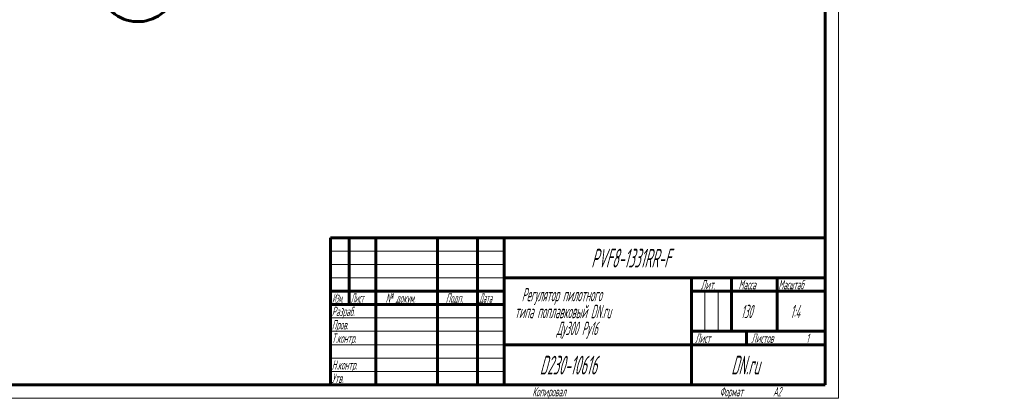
# Model space of a CAD drawing. Header units: millimetres. Extents: x 0 to 656, y 0 to 420.
# Tile 2 of 9: x 288 to 656, y 0 to 141. Entities that reach past the tile are written whole.
import ezdxf

# ---------------------------------------------------------------- set-up
doc = ezdxf.new("R2010")
doc.units = ezdxf.units.MM
doc.linetypes.add('K5LT_BASIC', pattern=[0])
doc.linetypes.add('K5LT_THIN', pattern=[0])
doc.layers.add('Системный слой', color=7, linetype='Continuous')
doc.layers.add('Системный слой (1)', color=7, linetype='Continuous', true_color=0x6c6c6c)
doc.styles.add('KDIMTEXTSTYLE', font='GOST_AU.SHX', dxfattribs={"width": 0.96, "oblique": 15, "height": 5})
doc.styles.add('KTEXTSTYLE', font='GOST_AU.SHX', dxfattribs={"width": 0.56, "height": 5})
doc.dimstyles.new('KDIMSTYLE (0.25)', dxfattribs={"dimtxt": 5, "dimasz": 1, "dimexe": 2, "dimexo": 0, "dimgap": 1, "dimtad": 1, "dimlfac": 4, "dimtxsty": 'KDIMTEXTSTYLE', "dimsah": 1, "dimcen": 0, "dimdle": 1, "dimadec": 0, "dimazin": 0, "dimtfac": 0.667, "dimtmove": 0, "dimatfit": 3, "dimfxl": 1, "dimtvp": 1, "dimtolj": 1, "dimtzin": 0, "dimarcsym": 0})

# ---------------------------------------------------------------- blocks, each defined once
blk = doc.blocks.new('U45')
at = {"layer": 'Системный слой (1)', "color": 143, "linetype": 'K5LT_BASIC', "lineweight": 60, "true_color": 0x33acca}
for start, end in [(90, 37.5824), (56.5093, 90)]:
    blk.add_arc((332.01, 155.35), 14.6, start, end, dxfattribs=at)
blk = doc.blocks.new('D1')
at = {"layer": 'Системный слой (1)'}
for points in [[(516.53, 244.94), (520.02, 248.59), (515.71, 245.97), (516.51, 245.77)], [(430.31, 176.63), (434.62, 179.25), (433.82, 179.45), (433.8, 180.28)]]:
    blk.add_hatch(color=7, dxfattribs=at).paths.add_polyline_path(points)
at = {"layer": 'Системный слой (1)', "color": 7, "linetype": 'K5LT_THIN', "lineweight": 18, "true_color": 0xffffff}
for p, q in [((520.02, 248.59), (536.89, 262.11)), ((430.31, 176.63), (520.02, 248.59)), ((515.71, 245.97), (520.02, 248.59)), ((520.02, 248.59), (516.53, 244.94)), ((516.51, 245.77), (515.71, 245.97)), ((516.53, 244.94), (516.51, 245.77)), ((430.31, 176.63), (433.8, 180.28)), ((434.62, 179.25), (430.31, 176.63)), ((433.8, 180.28), (433.82, 179.45)), ((433.82, 179.45), (434.62, 179.25))]:
    blk.add_line(p, q, dxfattribs=at)
blk.add_wipeout([(538.89, 263.11), (538.89, 270.5), (552.96, 270.5), (552.96, 263.11)]).dxf.layer = 'Системный слой (1)'
blk.add_line((536.89, 262.11), (555.54, 262.11), dxfattribs=at)
at = {"layer": 'Системный слой (1)', "color": 7, "char_height": 5, "attachment_point": 1, "style": 'KTEXTSTYLE'}
for s, insert in [('\\H5.0;\\W1.000;\\Q15;\\Q15;\\W0.960;∅', (538.89, 269.7)), ('\\H5.0;\\W1.000;\\Q15;\\Q15;\\W0.960;460', (542.2, 269.7))]:
    blk.add_mtext(s, dxfattribs=dict(at, insert=insert))
blk = doc.blocks.new('KDIMARROW_01')
at = {"layer": 'Системный слой'}
blk.add_hatch(color=0, dxfattribs=at).paths.add_polyline_path([(-5, -0.66), (0, 0), (-5, 0.66), (-4.5, 0)])
at = {"layer": 'Системный слой', "color": 0, "linetype": 'K5LT_THIN', "lineweight": 18}
for p, q in [((-4.5, 0), (-5, 0.66)), ((-5, 0.66), (0, 0)), ((0, 0), (-5, -0.66)), ((-5, -0.66), (-4.5, 0))]:
    blk.add_line(p, q, dxfattribs=at)
at = {"layer": 'Системный слой (1)', "color": 0, "linetype": 'K5LT_THIN', "lineweight": 18}
blk.add_line((163.73, 212.61), (163.48, 212.61), dxfattribs=at)
blk = doc.blocks.new('D2')
at = {"layer": 'Системный слой (1)'}
for points in [[(516.27, 233.83), (520.37, 236.77), (515.65, 234.99), (516.4, 234.65)], [(429.97, 188.45), (434.69, 190.23), (433.94, 190.57), (434.07, 191.39)]]:
    blk.add_hatch(color=7, dxfattribs=at).paths.add_polyline_path(points)
at = {"layer": 'Системный слой (1)', "color": 7, "linetype": 'K5LT_THIN', "lineweight": 18, "true_color": 0xffffff}
for p, q in [((520.37, 236.77), (536.89, 245.6)), ((429.97, 188.45), (520.37, 236.77)), ((515.65, 234.99), (520.37, 236.77)), ((520.37, 236.77), (516.27, 233.83)), ((516.4, 234.65), (515.65, 234.99)), ((516.27, 233.83), (516.4, 234.65)), ((429.97, 188.45), (434.07, 191.39)), ((434.69, 190.23), (429.97, 188.45)), ((434.07, 191.39), (433.94, 190.57)), ((433.94, 190.57), (434.69, 190.23))]:
    blk.add_line(p, q, dxfattribs=at)
blk.add_wipeout([(538.89, 246.6), (538.89, 253.98), (551.81, 253.98), (551.81, 246.6)]).dxf.layer = 'Системный слой (1)'
blk.add_line((536.89, 245.6), (554.35, 245.6), dxfattribs=at)
at = {"layer": 'Системный слой (1)', "color": 7, "char_height": 5, "attachment_point": 1, "style": 'KTEXTSTYLE'}
for s, insert in [('\\H5.0;\\W1.000;\\Q15;\\Q15;\\W0.960;∅', (538.89, 253.19)), ('\\H5.0;\\W1.000;\\Q15;\\Q15;\\W0.960;410', (542.2, 253.19))]:
    blk.add_mtext(s, dxfattribs=dict(at, insert=insert))
blk = doc.blocks.new('U54')
at = {"color": 7, "linetype": 'K5LT_THIN', "lineweight": 18, "true_color": 0xffffff}
for p, q in [((594, 420), (594, 0)), ((404, 55), (469, 55)), ((404, 50), (469, 50)), ((404, 45), (469, 45)), ((543.96, 25), (543.96, 40)), ((548.98, 25), (548.98, 40)), ((404, 30), (469, 30)), ((404, 25), (469, 25)), ((404, 20), (469, 20)), ((404, 15), (469, 15)), ((404, 10), (469, 10)), ((594, 0), (0, 0))]:
    blk.add_line(p, q, dxfattribs=at)
at = {"color": 143, "linetype": 'K5LT_BASIC', "lineweight": 60, "true_color": 0x33acca}
for p, q in [((589, 415), (589, 5)), ((404, 60), (589, 60)), ((404, 5), (404, 60)), ((411, 35), (411, 60)), ((421, 5), (421, 60)), ((444, 5), (444, 60)), ((459, 5), (459, 60)), ((469, 5), (469, 60)), ((469, 45), (589, 45)), ((539, 5), (539, 45)), ((554, 25), (554, 45)), ((571, 25), (571, 45)), ((404, 40), (469, 40)), ((539, 40), (554, 40)), ((554, 40), (589, 40)), ((404, 35), (469, 35)), ((539, 25), (589, 25)), ((559.57, 20), (559.57, 25)), ((469, 20), (539, 20)), ((539, 20), (589, 20)), ((589, 5), (20, 5))]:
    blk.add_line(p, q, dxfattribs=at)
at = {"color": 7, "attachment_point": 1, "style": 'KTEXTSTYLE'}
for s, insert, char_height in [('\\H5.0;\\W1.000;\\Q15;\\Q15;\\W0.560;\\H7.00;PVF8-1331RR-F', (501.52, 55.86), 7), ('\\H5.0;\\W1.000;\\Q15;\\Q15;\\W0.540;\\H3.50;Масштаб', (571.52, 44.18), 3.5), ('\\H5.0;\\W1.000;\\Q15;\\Q15;\\W0.560;Регулятор пилотного', (475.51, 41.21), 5), ('\\H5.0;\\W1.000;\\Q15;\\Q15;\\W0.560;\\H3.50;Лит.', (542.47, 44.18), 3.5), ('\\H5.0;\\W1.000;\\Q15;\\Q15;\\W0.560;\\H3.50;Масса', (556.58, 44.18), 3.5), ('\\H5.0;\\W1.000;\\Q15;\\Q15;\\W0.458;\\H3.50;Изм.', (404.62, 39.18), 3.5), ('\\H5.0;\\W1.000;\\Q15;\\Q15;\\W0.467;\\H3.50;Лист', (411.61, 39.18), 3.5), ('\\H5.0;\\W1.000;\\Q15;\\Q15;\\W0.560;\\H3.50;№ докум.', (424.63, 39.18), 3.5), ('\\H5.0;\\W1.000;\\Q15;\\Q15;\\W0.560;\\H3.50;Подп.', (447.1, 39.18), 3.5), ('\\H5.0;\\W1.000;\\Q15;\\Q15;\\W0.467;\\H3.50;Дата', (459.61, 39.18), 3.5), ('\\H5.0;\\W1.000;\\Q15;\\Q15;\\W0.560;\\H3.50;Разраб.', (404.5, 34.18), 3.5), ('\\H5.0;\\W1.000;\\Q15;\\Q15;\\W0.560;типа поплавковый DN.ru', (472.93, 34.9), 5), ('\\H5.0;\\W1.000;\\Q15;\\Q15;\\W0.560;130', (557.49, 34.9), 5), ('\\H5.0;\\W1.000;\\Q15;\\Q15;\\W0.560;{\\c16737820;1:4}', (575.98, 34.9), 5), ('\\H5.0;\\W1.000;\\Q15;\\Q15;\\W0.560;\\H3.50;Пров.', (404.5, 29.18), 3.5), ('\\H5.0;\\W1.000;\\Q15;\\Q15;\\W0.560;Ду300 Ру16', (488.54, 28.59), 5), ('\\H5.0;\\W1.000;\\Q15;\\Q15;\\W0.560;\\H3.50;Т.контр.', (404.5, 24.18), 3.5), ('\\H5.0;\\W1.000;\\Q15;\\Q15;\\W0.560;\\H3.50;Лист', (540.32, 24.18), 3.5), ('\\H5.0;\\W1.000;\\Q15;\\Q15;\\W0.560;\\H3.50;Листов', (561.36, 24.18), 3.5), ('\\H5.0;\\W1.000;\\Q15;\\Q15;\\W0.560;\\H3.50;1', (581.91, 24.18), 3.5), ('\\H5.0;\\W1.000;\\Q15;\\Q15;\\W0.560;\\H7.00;{\\c16737820;D230-10616}', (482.26, 15.86), 7), ('\\H5.0;\\W1.000;\\Q15;\\Q15;\\W0.560;\\H7.00;DN.ru', (553.84, 15.86), 7), ('\\H5.0;\\W1.000;\\Q15;\\Q15;\\W0.560;\\H3.50;Н.контр.', (404.5, 14.18), 3.5), ('\\H5.0;\\W1.000;\\Q15;\\Q15;\\W0.560;\\H3.50;Утв.', (404.5, 9.18), 3.5), ('\\H5.0;\\W1.000;\\Q15;\\Q15;\\W0.560;\\H3.50;Копировал', (479.5, 4.18), 3.5), ('\\H5.0;\\W1.000;\\Q15;\\Q15;\\W0.560;\\H3.50;Формат', (549.5, 4.18), 3.5), ('\\H5.0;\\W1.000;\\Q15;\\Q15;\\W0.560;\\H3.50;A2', (569.5, 4.18), 3.5)]:
    blk.add_mtext(s, dxfattribs=dict(at, insert=insert, char_height=char_height))

msp = doc.modelspace()

# ---------------------------------------------------------------- block references
at = {"layer": 'Системный слой (1)'}
msp.add_blockref('U45', (0, 0), dxfattribs=at)

# ---------------------------------------------------------------- next in the draw order: dimensions: what is measured, and where the dimension line sits
at = {"layer": 'Системный слой (1)', "color": 7}
dim = msp.add_diameter_dim_2p(p1=(295.7447, 68.7087), p2=(654.59, 356.5109), dimstyle='KDIMSTYLE (0.25)', override={"dimtih": 1, "dimtoh": 1, "dimpost": '\\H5.0;\\W0.960;\\Q15;<>', "dimblk1": 'KDIMARROW_01', "dimblk2": 'KDIMARROW_01', "dimclrt": 7, "dimtol": 1, "dimtp": 0, "dimtm": 0, "dimtdec": 5, "dimtmove": 1, "dimatfit": 2, "dimtolj": 1}, dxfattribs=at)
dim.commit()
dim.dimension.update_dxf_attribs({"geometry": 'D1', "text_midpoint": (538.8909, 262.1135), "dimtype": 163})

# ---------------------------------------------------------------- next in the draw order: dimensions: what is measured, and where the dimension line sits
dim = msp.add_diameter_dim_2p(p1=(294.3702, 115.9796), p2=(655.9645, 309.24), dimstyle='KDIMSTYLE (0.25)', override={"dimtih": 1, "dimtoh": 1, "dimpost": '\\H5.0;\\W0.960;\\Q15;<>', "dimblk1": 'KDIMARROW_01', "dimblk2": 'KDIMARROW_01', "dimclrt": 7, "dimtol": 1, "dimtp": 0, "dimtm": 0, "dimtdec": 5, "dimtmove": 1, "dimatfit": 2, "dimtolj": 1}, dxfattribs=at)
dim.commit()
dim.dimension.update_dxf_attribs({"geometry": 'D2', "text_midpoint": (538.8909, 245.599), "dimtype": 163})

# ---------------------------------------------------------------- next in the draw order: block references
msp.add_blockref('U54', (0, 0))

doc.saveas('drawing.dxf')
